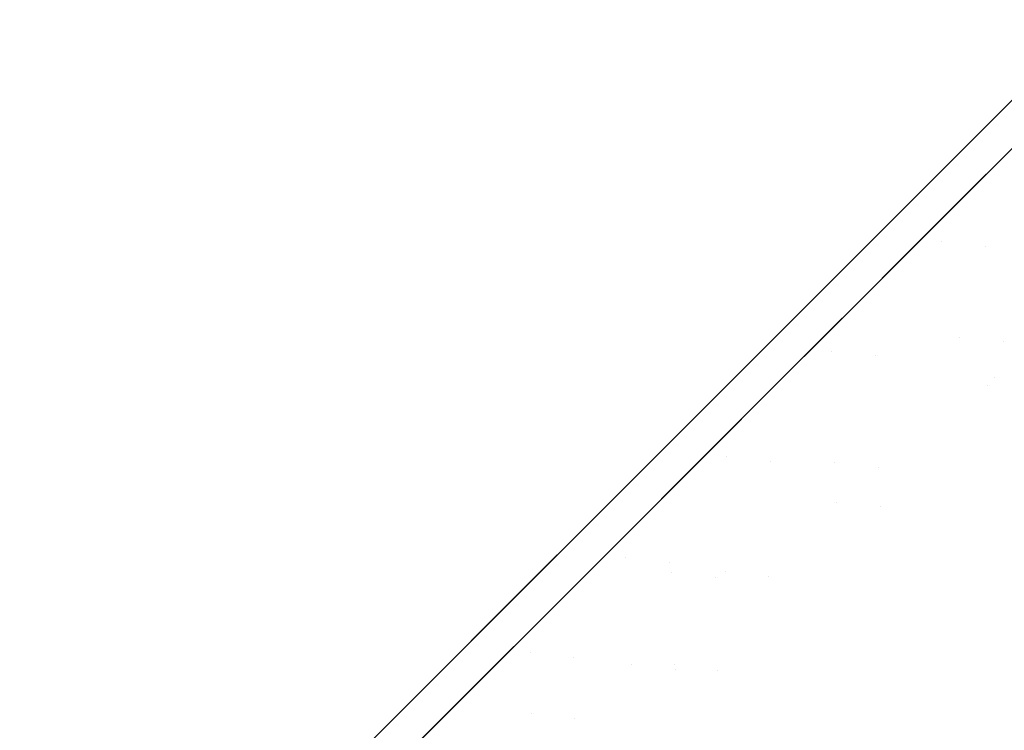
# Model space of a CAD drawing. Header units: centimetres. Extents: x -48.9 to -31, y -8.3 to 9.3.
# Tile 2 of 9: x -46.2 to -42.4, y -4.2 to -1.4. Entities that reach past the tile are written whole.
import ezdxf

# ---------------------------------------------------------------- set-up
doc = ezdxf.new("R2010")
doc.units = ezdxf.units.CM
doc.header["$LTSCALE"] = 2.54
doc.layers.add('Lucido design-1', color=7, linetype='Continuous')

# ---------------------------------------------------------------- blocks, each defined once
blk = doc.blocks.new('Gruppo-1')
at = {"color": 30, "linetype": 'Continuous', "lineweight": 9}
for points, invisible_edges in [([(-40.9209, -1.4423, -557.3845), (-41.019, -1.5405, -557.6383), (-43.2206, -3.5204, -556.2677), (-43.0244, -3.3241, -555.7603)], 15), ([(-42.8529, -3.3431, -555.7521), (-43.0496, -3.5398, -556.2609), (-40.8425, -1.555, -557.6349), (-40.7441, -1.4566, -557.3804)], 15), ([(-40.9209, -1.4423, -557.3845), (-43.0244, -3.3241, -555.7603), (-41.7741, -2.2032, -556.1929)], 11), ([(-41.5995, -2.2194, -556.1858), (-42.8529, -3.3431, -555.7521), (-40.7441, -1.4566, -557.3804)], 11), ([(-43.3749, -3.6746, -556.7691), (-43.2206, -3.5204, -556.2677), (-41.019, -1.5405, -557.6383), (-41.0962, -1.6177, -557.8892)], 15), ([(-40.9199, -1.6324, -557.8863), (-40.8425, -1.555, -557.6349), (-43.0496, -3.5398, -556.2609), (-43.2043, -3.6945, -556.7635)], 15), ([(-41.6126, -1.5432, -550.0828), (-41.9924, -1.923, -550.2727), (-42.6177, -2.3087, -548.8276), (-42.1751, -1.8661, -548.6062)], 15), ([(-42.1751, -1.8661, -569.4143), (-42.6177, -2.3087, -569.1929), (-41.9924, -1.923, -567.7478), (-41.6126, -1.5432, -567.9377)], 15), ([(-42.0015, -1.8815, -548.5802), (-42.4452, -2.3252, -548.8021), (-41.8184, -1.9384, -550.2509), (-41.4376, -1.5577, -550.0605)], 15), ([(-41.4376, -1.5577, -567.96), (-41.8184, -1.9384, -567.7696), (-42.4452, -2.3252, -569.2184), (-42.0015, -1.8815, -569.4403)], 15), ([(-41.0962, -1.6177, -557.8892), (-41.1545, -1.676, -558.1336), (-43.4915, -3.7913, -557.2579), (-43.3749, -3.6746, -556.7691)], 15), ([(-43.2043, -3.6945, -556.7635), (-43.3212, -3.8114, -557.2535), (-40.9784, -1.6909, -558.1314), (-40.9199, -1.6324, -557.8863)], 15), ([(-43.5749, -3.8747, -557.7291), (-43.4915, -3.7913, -557.2579), (-41.1545, -1.676, -558.1336), (-41.1963, -1.7178, -558.3694)], 15), ([(-42.2487, -1.6638, -571.0857), (-42.7672, -2.1823, -570.8676), (-42.1751, -1.8661, -569.4143)], 10), ([(-42.5951, -2.1985, -570.8974), (-42.7672, -2.1823, -570.8676), (-42.2487, -1.6638, -571.0857)], 9), ([(-42.2487, -1.6638, -571.0857), (-42.0752, -1.6786, -571.1158), (-42.5951, -2.1985, -570.8974)], 9), ([(-42.0015, -1.8815, -569.4403), (-42.5951, -2.1985, -570.8974), (-42.0752, -1.6786, -571.1158)], 9), ([(-42.1751, -1.8661, -548.6062), (-42.5248, -1.9399, -547.03), (-42.248, -1.6632, -546.9419)], 9), ([(-42.2112, -1.8146, -546.9445), (-42.248, -1.6632, -546.9419), (-42.5248, -1.9399, -547.03)], 9), ([(-41.1963, -1.7178, -558.3694), (-41.2236, -1.7451, -558.5947), (-43.6296, -3.9293, -558.1795), (-43.5749, -3.8747, -557.7291)], 15), ([(-41.0202, -1.7327, -558.3678), (-40.9784, -1.6909, -558.1314), (-43.3212, -3.8114, -557.2535), (-43.4048, -3.895, -557.7259)], 15), ([(-42.4391, -2.8682, -559.0103), (-43.6296, -3.9293, -558.1795), (-41.2236, -1.7451, -558.5947)], 11), ([(-43.4048, -3.895, -557.7259), (-43.4596, -3.9498, -558.1774), (-41.0476, -1.7601, -558.5936), (-41.0202, -1.7327, -558.3678)], 15), ([(-41.0476, -1.7601, -558.5936), (-43.4596, -3.9498, -558.1774), (-42.2662, -2.8861, -559.0103)], 11), ([(-42.4918, -2.7915, -554.7626), (-42.151, -2.4507, -554.2949), (-41.3004, -1.7295, -555.4724), (-41.556, -1.9851, -555.8234)], 15), ([(-41.556, -1.9851, -562.1971), (-41.3004, -1.7295, -562.5481), (-42.151, -2.4507, -563.7256), (-42.4918, -2.7915, -563.2579)], 15), ([(-41.2236, -1.7451, -558.5947), (-41.2432, -1.7647, -559.0103), (-42.4391, -2.8682, -559.0103)], 11), ([(-42.4097, -2.8388, -559.6336), (-42.4391, -2.8682, -559.0103), (-41.2432, -1.7647, -559.0103), (-41.2236, -1.7451, -559.4259)], 15), ([(-42.3687, -2.7978, -559.9715), (-42.4097, -2.8388, -559.6336), (-41.2236, -1.7451, -559.4259)], 11), ([(-41.7064, -1.8399, -551.9058), (-42.0002, -2.1337, -552.1116), (-42.7115, -2.642, -550.7389), (-42.3592, -2.2898, -550.4922)], 15), ([(-42.3592, -2.2898, -567.5283), (-42.7115, -2.642, -567.2817), (-42.0002, -2.1337, -565.9089), (-41.7064, -1.8399, -566.1147)], 15), ([(-42.5248, -1.9399, -547.03), (-42.594, -2.1974, -547.1257), (-42.2112, -1.8146, -546.9445)], 9), ([(-42.2112, -1.8146, -546.9445), (-42.594, -2.1974, -547.1257), (-42.0015, -1.8815, -548.5802)], 10), ([(-42.1751, -1.8661, -548.6062), (-42.6177, -2.3087, -548.8276), (-43.2721, -2.6873, -547.4035), (-42.7669, -2.1821, -547.1511)], 11), ([(-42.6177, -2.3087, -569.1929), (-42.1751, -1.8661, -569.4143), (-42.7672, -2.1823, -570.8676)], 11), ([(-42.1751, -1.8661, -548.6062), (-42.7669, -2.1821, -547.1511), (-42.5248, -1.9399, -547.03)], 9), ([(-42.5951, -2.1985, -570.8974), (-42.0015, -1.8815, -569.4403), (-42.4452, -2.3252, -569.2184)], 11), ([(-42.4452, -2.3252, -548.8021), (-42.0015, -1.8815, -548.5802), (-42.594, -2.1974, -547.1257)], 11), ([(-42.1861, -2.3062, -550.4709), (-42.5392, -2.6593, -550.7182), (-41.8262, -2.1497, -552.0943), (-41.5316, -1.8552, -551.8881)], 15), ([(-41.5316, -1.8552, -566.1324), (-41.8262, -2.1497, -565.9262), (-42.5392, -2.6593, -567.3024), (-42.1861, -2.3062, -567.5496)], 15), ([(-43.0452, -2.7362, -549.0833), (-42.6177, -2.3087, -548.8276), (-41.9924, -1.923, -550.2727), (-42.3592, -2.2898, -550.4922)], 15), ([(-42.3592, -2.2898, -567.5283), (-41.9924, -1.923, -567.7478), (-42.6177, -2.3087, -569.1929), (-43.0452, -2.7362, -568.9372)], 15), ([(-42.1861, -2.3062, -550.4709), (-41.8184, -1.9384, -550.2509), (-42.4452, -2.3252, -548.8021), (-42.8738, -2.7537, -549.0585)], 15), ([(-42.8738, -2.7537, -568.962), (-42.4452, -2.3252, -569.2184), (-41.8184, -1.9384, -567.7696), (-42.1861, -2.3062, -567.5496)], 15), ([(-42.5248, -1.9399, -547.03), (-42.7669, -2.1821, -547.1511), (-42.594, -2.1974, -547.1257)], 10), ([(-41.556, -1.9851, -555.8234), (-41.7741, -2.2032, -556.1929), (-42.7824, -3.0821, -555.2551), (-42.4918, -2.7915, -554.7626)], 15), ([(-42.4918, -2.7915, -563.2579), (-42.7824, -3.0821, -562.7654), (-41.7741, -2.2032, -561.8276), (-41.556, -1.9851, -562.1971)], 15), ([(-42.319, -2.8092, -554.752), (-42.6103, -3.1005, -555.2457), (-41.5995, -2.2194, -556.1858), (-41.3809, -2.0008, -555.8154)], 15), ([(-41.3809, -2.0008, -562.2051), (-41.5995, -2.2194, -561.8347), (-42.6103, -3.1005, -562.7748), (-42.319, -2.8092, -563.2685)], 15), ([(-41.7604, -2.0601, -553.8653), (-42.151, -2.4507, -554.2949), (-43.0353, -3.1688, -553.1196), (-42.5473, -2.6808, -552.5829)], 15), ([(-42.5473, -2.6808, -565.4376), (-43.0353, -3.1688, -564.9009), (-42.151, -2.4507, -563.7256), (-41.7604, -2.0601, -564.1552)], 15), ([(-41.7604, -2.0601, -553.8653), (-42.5473, -2.6808, -552.5829), (-42.2808, -2.4143, -552.338)], 11), ([(-42.2808, -2.4143, -565.6825), (-42.5473, -2.6808, -565.4376), (-41.7604, -2.0601, -564.1552)], 11), ([(-42.3746, -2.6982, -552.5669), (-42.8638, -3.1874, -553.1049), (-41.9773, -2.4675, -554.2831), (-41.5857, -2.0759, -553.8524)], 15), ([(-41.5857, -2.0759, -564.1681), (-41.9773, -2.4675, -563.7374), (-42.8638, -3.1874, -564.9156), (-42.3746, -2.6982, -565.4536)], 15), ([(-41.5857, -2.0759, -564.1681), (-42.3746, -2.6982, -565.4536), (-42.1075, -2.431, -565.6992)], 11), ([(-42.1075, -2.431, -552.3213), (-42.3746, -2.6982, -552.5669), (-41.5857, -2.0759, -553.8524)], 11), ([(-43.0479, -2.9785, -551.0103), (-42.7115, -2.642, -550.7389), (-42.0002, -2.1337, -552.1116), (-42.2808, -2.4143, -552.338)], 15), ([(-42.2808, -2.4143, -565.6825), (-42.0002, -2.1337, -565.9089), (-42.7115, -2.642, -567.2817), (-43.0479, -2.9785, -567.0102)], 15), ([(-42.1075, -2.431, -552.3213), (-41.8262, -2.1497, -552.0943), (-42.5392, -2.6593, -550.7182), (-42.8765, -2.9966, -550.9903)], 15), ([(-42.8765, -2.9966, -567.0302), (-42.5392, -2.6593, -567.3024), (-41.8262, -2.1497, -565.9262), (-42.1075, -2.431, -565.6992)], 15), ([(-42.7669, -2.1821, -547.1511), (-43.2721, -2.6873, -547.4035), (-43.1033, -2.7067, -547.3669)], 10), ([(-43.1033, -2.7067, -547.3669), (-42.594, -2.1974, -547.1257), (-42.7669, -2.1821, -547.1511)], 10), ([(-42.7672, -2.1823, -570.8676), (-43.0786, -2.4938, -570.7366), (-42.6177, -2.3087, -569.1929)], 10), ([(-42.9038, -2.5072, -570.7677), (-43.0786, -2.4938, -570.7366), (-42.7672, -2.1823, -570.8676)], 9), ([(-42.7672, -2.1823, -570.8676), (-42.5951, -2.1985, -570.8974), (-42.9038, -2.5072, -570.7677)], 9), ([(-42.594, -2.1974, -547.1257), (-43.1033, -2.7067, -547.3669), (-42.4452, -2.3252, -548.8021)], 10), ([(-43.0244, -3.3241, -555.7603), (-42.7824, -3.0821, -555.2551), (-41.7741, -2.2032, -556.1929)], 11), ([(-41.9556, -2.3847, -561.4487), (-41.7741, -2.2032, -561.8276), (-42.7824, -3.0821, -562.7654), (-43.0244, -3.3241, -562.2603)], 15), ([(-42.4452, -2.3252, -569.2184), (-42.9038, -2.5072, -570.7677), (-42.5951, -2.1985, -570.8974)], 9), ([(-41.5995, -2.2194, -556.1858), (-42.6103, -3.1005, -555.2457), (-42.8529, -3.3431, -555.7521)], 11), ([(-42.8529, -3.3431, -562.2684), (-42.6103, -3.1005, -562.7748), (-41.5995, -2.2194, -561.8347), (-41.7815, -2.4014, -561.4547)], 15), ([(-42.3592, -2.2898, -550.4922), (-42.7115, -2.642, -550.7389), (-43.4558, -3.1468, -549.3708), (-43.0452, -2.7362, -549.0833)], 15), ([(-43.0452, -2.7362, -568.9372), (-43.4558, -3.1468, -568.6497), (-42.7115, -2.642, -567.2817), (-42.3592, -2.2898, -567.5283)], 15), ([(-42.8738, -2.7537, -549.0585), (-43.2854, -3.1653, -549.3467), (-42.5392, -2.6593, -550.7182), (-42.1861, -2.3062, -550.4709)], 15), ([(-42.1861, -2.3062, -567.5496), (-42.5392, -2.6593, -567.3024), (-43.2854, -3.1653, -568.6738), (-42.8738, -2.7537, -568.962)], 15), ([(-43.0452, -2.7362, -568.9372), (-42.6177, -2.3087, -569.1929), (-43.2722, -2.6874, -570.6199)], 11), ([(-43.0786, -2.4938, -570.7366), (-43.2722, -2.6874, -570.6199), (-42.6177, -2.3087, -569.1929)], 10), ([(-43.2721, -2.6873, -547.4035), (-42.6177, -2.3087, -548.8276), (-43.0452, -2.7362, -549.0833)], 11), ([(-42.4452, -2.3252, -548.8021), (-43.1033, -2.7067, -547.3669), (-43.2037, -2.8071, -547.4144)], 9), ([(-42.8738, -2.7537, -549.0585), (-42.4452, -2.3252, -548.8021), (-43.2037, -2.8071, -547.4144)], 11), ([(-42.4452, -2.3252, -569.2184), (-43.1013, -2.7047, -570.6487), (-42.9038, -2.5072, -570.7677)], 9), ([(-43.1013, -2.7047, -570.6487), (-42.4452, -2.3252, -569.2184), (-42.8738, -2.7537, -568.962)], 11), ([(-42.2808, -2.4143, -552.338), (-42.5473, -2.6808, -552.5829), (-43.3674, -3.2979, -551.304), (-43.0479, -2.9785, -551.0103)], 15), ([(-43.0479, -2.9785, -567.0102), (-43.3674, -3.2979, -566.7165), (-42.5473, -2.6808, -565.4376), (-42.2808, -2.4143, -565.6825)], 15), ([(-43.0244, -3.3241, -562.2603), (-43.2206, -3.5204, -561.7528), (-42.1029, -2.532, -561.0679), (-41.9556, -2.3847, -561.4487)], 15), ([(-41.7815, -2.4014, -561.4547), (-41.9291, -2.549, -561.073), (-43.0496, -3.5398, -561.7596), (-42.8529, -3.3431, -562.2684)], 15), ([(-43.461, -3.5945, -553.7039), (-43.0353, -3.1688, -553.1196), (-42.151, -2.4507, -554.2949), (-42.4918, -2.7915, -554.7626)], 15), ([(-42.4918, -2.7915, -563.2579), (-42.151, -2.4507, -563.7256), (-43.0353, -3.1688, -564.9009), (-43.461, -3.5945, -564.3166)], 15), ([(-42.8765, -2.9966, -550.9903), (-43.1968, -3.3169, -551.2847), (-42.3746, -2.6982, -552.5669), (-42.1075, -2.431, -552.3213)], 15), ([(-42.1075, -2.431, -565.6992), (-42.3746, -2.6982, -565.4536), (-43.1968, -3.3169, -566.7358), (-42.8765, -2.9966, -567.0302)], 15), ([(-42.319, -2.8092, -554.752), (-41.9773, -2.4675, -554.2831), (-42.8638, -3.1874, -553.1049), (-43.2906, -3.6142, -553.6907)], 15), ([(-43.2906, -3.6142, -564.3299), (-42.8638, -3.1874, -564.9156), (-41.9773, -2.4675, -563.7374), (-42.319, -2.8092, -563.2685)], 15), ([(-43.1013, -2.7047, -570.6487), (-43.2722, -2.6874, -570.6199), (-43.0786, -2.4938, -570.7366)], 9), ([(-43.0786, -2.4938, -570.7366), (-42.9038, -2.5072, -570.7677), (-43.1013, -2.7047, -570.6487)], 9), ([(-42.2186, -2.6477, -560.6917), (-42.1029, -2.532, -561.0679), (-43.2206, -3.5204, -561.7528), (-43.3749, -3.6746, -561.2514)], 15), ([(-43.2043, -3.6945, -561.257), (-43.0496, -3.5398, -561.7596), (-41.9291, -2.549, -561.073), (-42.0451, -2.665, -560.6959)], 15), ([(-43.8478, -3.5388, -549.6872), (-43.4558, -3.1468, -549.3708), (-42.7115, -2.642, -550.7389), (-43.0479, -2.9785, -551.0103)], 15), ([(-43.0479, -2.9785, -567.0102), (-42.7115, -2.642, -567.2817), (-43.4558, -3.1468, -568.6497), (-43.8478, -3.5388, -568.3334)], 15), ([(-43.3749, -3.6746, -561.2514), (-43.4915, -3.7913, -560.7627), (-42.3061, -2.7352, -560.325), (-42.2186, -2.6477, -560.6917)], 15), ([(-43.2722, -2.6874, -570.6199), (-43.7595, -3.1746, -570.3259), (-43.0452, -2.7362, -568.9372)], 10), ([(-43.5899, -3.1933, -570.3544), (-43.7595, -3.1746, -570.3259), (-43.2722, -2.6874, -570.6199)], 9), ([(-42.8765, -2.9966, -550.9903), (-42.5392, -2.6593, -550.7182), (-43.2854, -3.1653, -549.3467), (-43.6784, -3.5583, -549.6638)], 15), ([(-43.6784, -3.5583, -568.3567), (-43.2854, -3.1653, -568.6738), (-42.5392, -2.6593, -567.3024), (-42.8765, -2.9966, -567.0302)], 15), ([(-42.5473, -2.6808, -565.4376), (-43.3674, -3.2979, -566.7165), (-43.6691, -3.5997, -566.4032)], 11), ([(-43.6691, -3.5997, -566.4032), (-43.0353, -3.1688, -564.9009), (-42.5473, -2.6808, -565.4376)], 11), ([(-42.5473, -2.6808, -552.5829), (-43.0353, -3.1688, -553.1196), (-43.6691, -3.5997, -551.6173)], 11), ([(-43.6691, -3.5997, -551.6173), (-43.3674, -3.2979, -551.304), (-42.5473, -2.6808, -552.5829)], 11), ([(-43.2722, -2.6874, -570.6199), (-43.1013, -2.7047, -570.6487), (-43.5899, -3.1933, -570.3544)], 9), ([(-43.0452, -2.7362, -549.0833), (-43.5111, -2.9262, -547.523), (-43.2721, -2.6873, -547.4035)], 9), ([(-43.2037, -2.8071, -547.4144), (-43.2721, -2.6873, -547.4035), (-43.5111, -2.9262, -547.523)], 9), ([(-42.0451, -2.665, -560.6959), (-42.1328, -2.7527, -560.3283), (-43.3212, -3.8114, -560.767), (-43.2043, -3.6945, -561.257)], 15), ([(-43.2037, -2.8071, -547.4144), (-43.1033, -2.7067, -547.3669), (-43.2721, -2.6873, -547.4035)], 10), ([(-42.8738, -2.7537, -568.962), (-43.5899, -3.1933, -570.3544), (-43.1013, -2.7047, -570.6487)], 9), ([(-42.3746, -2.6982, -565.4536), (-42.8638, -3.1874, -564.9156), (-43.4993, -3.6193, -566.4217)], 11), ([(-42.3746, -2.6982, -552.5669), (-43.1968, -3.3169, -551.2847), (-43.4993, -3.6193, -551.5988)], 11), ([(-43.4993, -3.6193, -551.5988), (-42.8638, -3.1874, -553.1049), (-42.3746, -2.6982, -552.5669)], 11), ([(-43.4993, -3.6193, -566.4217), (-43.1968, -3.3169, -566.7358), (-42.3746, -2.6982, -565.4536)], 11), ([(-43.4558, -3.1468, -568.6497), (-43.0452, -2.7362, -568.9372), (-43.7595, -3.1746, -570.3259)], 11), ([(-43.0452, -2.7362, -549.0833), (-43.7584, -3.1736, -547.6956), (-43.5111, -2.9262, -547.523)], 9), ([(-43.7584, -3.1736, -547.6956), (-43.0452, -2.7362, -549.0833), (-43.4558, -3.1468, -549.3708)], 11), ([(-43.5899, -3.1933, -570.3544), (-42.8738, -2.7537, -568.962), (-43.2854, -3.1653, -568.6738)], 11), ([(-43.2037, -2.8071, -547.4144), (-43.5877, -3.1911, -547.6712), (-42.8738, -2.7537, -549.0585)], 10), ([(-43.2854, -3.1653, -549.3467), (-42.8738, -2.7537, -549.0585), (-43.5877, -3.1911, -547.6712)], 11), ([(-42.3687, -2.7978, -559.9715), (-42.3061, -2.7352, -560.325), (-43.4915, -3.7913, -560.7627), (-43.5749, -3.8747, -560.2914)], 15), ([(-43.4048, -3.895, -560.2946), (-43.3212, -3.8114, -560.767), (-42.1328, -2.7527, -560.3283), (-42.1956, -2.8155, -559.9739)], 15), ([(-42.4918, -2.7915, -554.7626), (-42.7824, -3.0821, -555.2551), (-43.824, -3.9576, -554.3192), (-43.461, -3.5945, -553.7039)], 15), ([(-43.461, -3.5945, -564.3166), (-43.824, -3.9576, -563.7014), (-42.7824, -3.0821, -562.7654), (-42.4918, -2.7915, -563.2579)], 15), ([(-43.5749, -3.8747, -560.2914), (-43.6296, -3.9293, -559.841), (-42.4097, -2.8388, -559.6336), (-42.3687, -2.7978, -559.9715)], 15), ([(-42.4097, -2.8388, -559.6336), (-43.6296, -3.9293, -559.841), (-43.6596, -3.9593, -559.4136)], 11), ([(-43.6596, -3.9593, -559.4136), (-42.4391, -2.8682, -559.0103), (-42.4097, -2.8388, -559.6336)], 11), ([(-43.2906, -3.6142, -553.6907), (-43.6546, -3.9781, -554.3074), (-42.6103, -3.1005, -555.2457), (-42.319, -2.8092, -554.752)], 15), ([(-42.319, -2.8092, -563.2685), (-42.6103, -3.1005, -562.7748), (-43.6546, -3.9781, -563.7131), (-43.2906, -3.6142, -564.3299)], 15), ([(-43.5111, -2.9262, -547.523), (-43.5877, -3.1911, -547.6712), (-43.2037, -2.8071, -547.4144)], 9), ([(-42.1956, -2.8155, -559.9739), (-42.2367, -2.8566, -559.6351), (-43.4596, -3.9498, -559.8431), (-43.4048, -3.895, -560.2946)], 15), ([(-42.4391, -2.8682, -559.0103), (-43.6688, -3.9685, -559.0103), (-43.6596, -3.9593, -558.6069)], 11), ([(-43.6596, -3.9593, -559.4136), (-43.6688, -3.9685, -559.0103), (-42.4391, -2.8682, -559.0103)], 11), ([(-43.6596, -3.9593, -558.6069), (-43.6296, -3.9293, -558.1795), (-42.4391, -2.8682, -559.0103)], 11), ([(-42.2367, -2.8566, -559.6351), (-42.2662, -2.8861, -559.0103), (-43.4897, -3.9799, -559.4146)], 11), ([(-43.4897, -3.9799, -559.4146), (-43.4596, -3.9498, -559.8431), (-42.2367, -2.8566, -559.6351)], 11), ([(-42.2662, -2.8861, -559.0103), (-43.4989, -3.9891, -559.0103), (-43.4897, -3.9799, -559.4146)], 11), ([(-43.4897, -3.9799, -558.6059), (-43.4989, -3.9891, -559.0103), (-42.2662, -2.8861, -559.0103)], 11), ([(-42.2662, -2.8861, -559.0103), (-43.4596, -3.9498, -558.1774), (-43.4897, -3.9799, -558.6059)], 11), ([(-43.5111, -2.9262, -547.523), (-43.7584, -3.1736, -547.6956), (-43.5877, -3.1911, -547.6712)], 10), ([(-43.0479, -2.9785, -551.0103), (-43.3674, -3.2979, -551.304), (-44.2202, -3.9112, -550.0294), (-43.8478, -3.5388, -549.6872)], 15), ([(-43.8478, -3.5388, -568.3334), (-44.2202, -3.9112, -567.9911), (-43.3674, -3.2979, -566.7165), (-43.0479, -2.9785, -567.0102)], 15), ([(-43.6784, -3.5583, -549.6638), (-44.0517, -3.9316, -550.007), (-43.1968, -3.3169, -551.2847), (-42.8765, -2.9966, -550.9903)], 15), ([(-42.8765, -2.9966, -567.0302), (-43.1968, -3.3169, -566.7358), (-44.0517, -3.9316, -568.0136), (-43.6784, -3.5583, -568.3567)], 15), ([(-44.1263, -4.2598, -554.9502), (-43.824, -3.9576, -554.3192), (-42.7824, -3.0821, -555.2551), (-43.0244, -3.3241, -555.7603)], 15), ([(-42.8529, -3.3431, -555.7521), (-42.6103, -3.1005, -555.2457), (-43.6546, -3.9781, -554.3074), (-43.9576, -4.2812, -554.9401)], 15), ([(-43.0244, -3.3241, -562.2603), (-42.7824, -3.0821, -562.7654), (-43.824, -3.9576, -563.7014)], 11), ([(-43.6546, -3.9781, -563.7131), (-42.6103, -3.1005, -562.7748), (-42.8529, -3.3431, -562.2684)], 11), ([(-43.4558, -3.1468, -549.3708), (-44.2273, -3.6425, -548.0229), (-43.7584, -3.1736, -547.6956)], 9), ([(-44.2273, -3.6425, -548.0229), (-43.4558, -3.1468, -549.3708), (-43.8478, -3.5388, -549.6872)], 11), ([(-43.8478, -3.5388, -568.3334), (-43.4558, -3.1468, -568.6497), (-44.227, -3.6422, -569.9989)], 11), ([(-44.0019, -3.4171, -570.1797), (-44.227, -3.6422, -569.9989), (-43.4558, -3.1468, -568.6497)], 10), ([(-43.7595, -3.1746, -570.3259), (-44.0019, -3.4171, -570.1797), (-43.4558, -3.1468, -568.6497)], 10), ([(-43.7584, -3.1736, -547.6956), (-44.2273, -3.6425, -548.0229), (-44.0616, -3.665, -547.9879)], 10), ([(-43.0353, -3.1688, -564.9009), (-43.9525, -3.883, -566.0731), (-44.2172, -4.1477, -565.7286)], 11), ([(-44.2172, -4.1477, -565.7286), (-43.461, -3.5945, -564.3166), (-43.0353, -3.1688, -564.9009)], 11), ([(-43.0353, -3.1688, -553.1196), (-43.461, -3.5945, -553.7039), (-44.2172, -4.1477, -552.2919)], 11), ([(-44.2172, -4.1477, -552.2919), (-43.9525, -3.883, -551.9475), (-43.0353, -3.1688, -553.1196)], 11), ([(-43.2854, -3.1653, -549.3467), (-44.0616, -3.665, -547.9879), (-44.155, -3.7584, -548.0504)], 9), ([(-43.6784, -3.5583, -549.6638), (-43.2854, -3.1653, -549.3467), (-44.155, -3.7584, -548.0504)], 11), ([(-43.5877, -3.1911, -547.6712), (-44.0616, -3.665, -547.9879), (-43.2854, -3.1653, -549.3467)], 10), ([(-44.0616, -3.665, -547.9879), (-43.5877, -3.1911, -547.6712), (-43.7584, -3.1736, -547.6956)], 10), ([(-43.2854, -3.1653, -568.6738), (-44.0585, -3.6619, -570.0262), (-43.8284, -3.4318, -570.2107)], 9), ([(-44.0585, -3.6619, -570.0262), (-43.2854, -3.1653, -568.6738), (-43.6784, -3.5583, -568.3567)], 11), ([(-42.8638, -3.1874, -564.9156), (-43.2906, -3.6142, -564.3299), (-44.0487, -4.1687, -565.7454)], 11), ([(-42.8638, -3.1874, -553.1049), (-43.7834, -3.9034, -551.9298), (-44.0487, -4.1687, -552.2751)], 11), ([(-44.0487, -4.1687, -552.2751), (-43.2906, -3.6142, -553.6907), (-42.8638, -3.1874, -553.1049)], 11), ([(-44.0487, -4.1687, -565.7454), (-43.7834, -3.9034, -566.0907), (-42.8638, -3.1874, -564.9156)], 11), ([(-43.8284, -3.4318, -570.2107), (-44.0019, -3.4171, -570.1797), (-43.7595, -3.1746, -570.3259)], 9), ([(-43.0353, -3.1688, -553.1196), (-43.9525, -3.883, -551.9475), (-43.6691, -3.5997, -551.6173)], 11), ([(-43.6691, -3.5997, -566.4032), (-43.9525, -3.883, -566.0731), (-43.0353, -3.1688, -564.9009)], 11), ([(-43.2854, -3.1653, -568.6738), (-43.8284, -3.4318, -570.2107), (-43.5899, -3.1933, -570.3544)], 9), ([(-43.7595, -3.1746, -570.3259), (-43.5899, -3.1933, -570.3544), (-43.8284, -3.4318, -570.2107)], 9), ([(-42.8638, -3.1874, -564.9156), (-43.7834, -3.9034, -566.0907), (-43.4993, -3.6193, -566.4217)], 11), ([(-43.4993, -3.6193, -551.5988), (-43.7834, -3.9034, -551.9298), (-42.8638, -3.1874, -553.1049)], 11), ([(-44.5718, -4.2628, -550.3945), (-44.2202, -3.9112, -550.0294), (-43.3674, -3.2979, -551.304), (-43.6691, -3.5997, -551.6173)], 15), ([(-43.6691, -3.5997, -566.4032), (-43.3674, -3.2979, -566.7165), (-44.2202, -3.9112, -567.9911), (-44.5718, -4.2628, -567.626)], 15), ([(-45.2607, -5.1912, -563.8782), (-45.5546, -5.4851, -563.1181), (-43.2206, -3.5204, -561.7528), (-43.0244, -3.3241, -562.2603)], 15), ([(-43.824, -3.9576, -563.7014), (-45.2607, -5.1912, -563.8782), (-43.0244, -3.3241, -562.2603)], 11), ([(-43.4993, -3.6193, -551.5988), (-43.1968, -3.3169, -551.2847), (-44.0517, -3.9316, -550.007), (-44.4042, -4.2841, -550.373)], 15), ([(-44.4042, -4.2841, -567.6476), (-44.0517, -3.9316, -568.0136), (-43.1968, -3.3169, -566.7358), (-43.4993, -3.6193, -566.4217)], 15), ([(-43.0244, -3.3241, -555.7603), (-43.2206, -3.5204, -556.2677), (-44.3715, -4.505, -555.5842), (-44.1263, -4.2598, -554.9502)], 15), ([(-42.8529, -3.3431, -562.2684), (-43.0496, -3.5398, -561.7596), (-45.3895, -5.5095, -563.1284), (-45.0948, -5.2149, -563.8904)], 15), ([(-42.8529, -3.3431, -562.2684), (-45.0948, -5.2149, -563.8904), (-43.6546, -3.9781, -563.7131)], 11), ([(-43.9576, -4.2812, -554.9401), (-44.2034, -4.5269, -555.5756), (-43.0496, -3.5398, -556.2609), (-42.8529, -3.3431, -555.7521)], 15), ([(-44.0585, -3.6619, -570.0262), (-44.227, -3.6422, -569.9989), (-44.0019, -3.4171, -570.1797)], 9), ([(-44.0019, -3.4171, -570.1797), (-43.8284, -3.4318, -570.2107), (-44.0585, -3.6619, -570.0262)], 9), ([(-43.3749, -3.6746, -561.2514), (-43.2206, -3.5204, -561.7528), (-45.5546, -5.4851, -563.1181), (-45.7857, -5.7162, -562.3671)], 15), ([(-44.5642, -4.6977, -556.2105), (-44.3715, -4.505, -555.5842), (-43.2206, -3.5204, -556.2677), (-43.3749, -3.6746, -556.7691)], 15), ([(-45.6211, -5.7412, -562.3755), (-45.3895, -5.5095, -563.1284), (-43.0496, -3.5398, -561.7596), (-43.2043, -3.6945, -561.257)], 15), ([(-44.2202, -3.9112, -567.9911), (-43.8478, -3.5388, -568.3334), (-44.6751, -4.0902, -569.6391)], 11), ([(-44.227, -3.6422, -569.9989), (-44.6751, -4.0902, -569.6391), (-43.8478, -3.5388, -568.3334)], 10), ([(-43.8478, -3.5388, -549.6872), (-44.6734, -4.0886, -548.3834), (-44.4543, -3.8695, -548.1814)], 9), ([(-44.6734, -4.0886, -548.3834), (-43.8478, -3.5388, -549.6872), (-44.2202, -3.9112, -550.0294)], 11), ([(-43.6784, -3.5583, -568.3567), (-44.5078, -4.1112, -569.666), (-44.0585, -3.6619, -570.0262)], 9), ([(-44.5078, -4.1112, -569.666), (-43.6784, -3.5583, -568.3567), (-44.0517, -3.9316, -568.0136)], 11), ([(-44.155, -3.7584, -548.0504), (-44.5045, -4.1079, -548.3609), (-43.6784, -3.5583, -549.6638)], 10), ([(-44.0517, -3.9316, -550.007), (-43.6784, -3.5583, -549.6638), (-44.5045, -4.1079, -548.3609)], 11), ([(-43.8478, -3.5388, -549.6872), (-44.4543, -3.8695, -548.1814), (-44.2273, -3.6425, -548.0229)], 9), ([(-43.2043, -3.6945, -556.7635), (-43.0496, -3.5398, -556.2609), (-44.2034, -4.5269, -555.5756), (-44.3966, -4.7201, -556.2035)], 15), ([(-43.6691, -3.5997, -551.6173), (-43.9525, -3.883, -551.9475), (-44.902, -4.593, -550.7793), (-44.5718, -4.2628, -550.3945)], 15), ([(-44.5718, -4.2628, -567.626), (-44.902, -4.593, -567.2412), (-43.9525, -3.883, -566.0731), (-43.6691, -3.5997, -566.4032)], 15), ([(-43.461, -3.5945, -553.7039), (-43.824, -3.9576, -554.3192), (-44.8982, -4.8288, -553.3857), (-44.4629, -4.3935, -552.6481)], 15), ([(-44.4629, -4.3935, -565.3725), (-44.8982, -4.8288, -564.6348), (-43.824, -3.9576, -563.7014), (-43.461, -3.5945, -564.3166)], 15), ([(-43.461, -3.5945, -553.7039), (-44.4629, -4.3935, -552.6481), (-44.2172, -4.1477, -552.2919)], 11), ([(-44.2172, -4.1477, -565.7286), (-44.4629, -4.3935, -565.3725), (-43.461, -3.5945, -564.3166)], 11), ([(-44.4042, -4.2841, -550.373), (-44.7352, -4.6152, -550.7587), (-43.7834, -3.9034, -551.9298), (-43.4993, -3.6193, -551.5988)], 15), ([(-43.4993, -3.6193, -566.4217), (-43.7834, -3.9034, -566.0907), (-44.7352, -4.6152, -567.2618), (-44.4042, -4.2841, -567.6476)], 15), ([(-44.2951, -4.4151, -552.6322), (-44.7314, -4.8515, -553.3716), (-43.6546, -3.9781, -554.3074), (-43.2906, -3.6142, -553.6907)], 15), ([(-43.2906, -3.6142, -564.3299), (-43.6546, -3.9781, -563.7131), (-44.7314, -4.8515, -564.6489), (-44.2951, -4.4151, -565.3884)], 15), ([(-44.5078, -4.1112, -569.666), (-44.6751, -4.0902, -569.6391), (-44.227, -3.6422, -569.9989)], 9), ([(-44.227, -3.6422, -569.9989), (-44.0585, -3.6619, -570.0262), (-44.5078, -4.1112, -569.666)], 9), ([(-44.155, -3.7584, -548.0504), (-44.2273, -3.6425, -548.0229), (-44.4543, -3.8695, -548.1814)], 9), ([(-43.2906, -3.6142, -564.3299), (-44.2951, -4.4151, -565.3884), (-44.0487, -4.1687, -565.7454)], 11), ([(-44.0487, -4.1687, -552.2751), (-44.2951, -4.4151, -552.6322), (-43.2906, -3.6142, -553.6907)], 11), ([(-44.155, -3.7584, -548.0504), (-44.0616, -3.665, -547.9879), (-44.2273, -3.6425, -548.0229)], 10), ([(-45.7857, -5.7162, -562.3671), (-45.9604, -5.8909, -561.6351), (-43.4915, -3.7913, -560.7627), (-43.3749, -3.6746, -561.2514)], 15), ([(-43.3749, -3.6746, -556.7691), (-43.4915, -3.7913, -557.2579), (-44.7099, -4.8434, -556.8211), (-44.5642, -4.6977, -556.2105)], 15), ([(-43.2043, -3.6945, -561.257), (-43.3212, -3.8114, -560.767), (-45.7962, -5.9163, -561.6416), (-45.6211, -5.7412, -562.3755)], 15), ([(-44.3966, -4.7201, -556.2035), (-44.5426, -4.8662, -556.8156), (-43.3212, -3.8114, -557.2535), (-43.2043, -3.6945, -556.7635)], 15), ([(-44.4543, -3.8695, -548.1814), (-44.5045, -4.1079, -548.3609), (-44.155, -3.7584, -548.0504)], 9), ([(-43.5749, -3.8747, -560.2914), (-43.4915, -3.7913, -560.7627), (-45.9604, -5.8909, -561.6351), (-46.0853, -6.0159, -560.9292)], 15), ([(-44.8141, -4.9476, -557.4098), (-44.7099, -4.8434, -556.8211), (-43.4915, -3.7913, -557.2579), (-43.5749, -3.8747, -557.7291)], 15), ([(-45.9215, -6.0416, -560.934), (-45.7962, -5.9163, -561.6416), (-43.3212, -3.8114, -560.767), (-43.4048, -3.895, -560.2946)], 15), ([(-43.4048, -3.895, -557.7259), (-43.3212, -3.8114, -557.2535), (-44.5426, -4.8662, -556.8156), (-44.6471, -4.9707, -557.4058)], 15), ([(-46.0853, -6.0159, -560.9292), (-46.1671, -6.0977, -560.2546), (-43.6296, -3.9293, -559.841), (-43.5749, -3.8747, -560.2914)], 15), ([(-43.5749, -3.8747, -557.7291), (-43.6296, -3.9293, -558.1795), (-44.8824, -5.0159, -557.9724), (-44.8141, -4.9476, -557.4098)], 15), ([(-44.4543, -3.8695, -548.1814), (-44.6734, -4.0886, -548.3834), (-44.5045, -4.1079, -548.3609)], 10), ([(-43.4048, -3.895, -560.2946), (-43.4596, -3.9498, -559.8431), (-46.0035, -6.1236, -560.2577), (-45.9215, -6.0416, -560.934)], 15), ([(-45.2104, -4.9014, -551.1807), (-44.902, -4.593, -550.7793), (-43.9525, -3.883, -551.9475), (-44.2172, -4.1477, -552.2919)], 15), ([(-44.2172, -4.1477, -565.7286), (-43.9525, -3.883, -566.0731), (-44.902, -4.593, -567.2412), (-45.2104, -4.9014, -566.8398)], 15), ([(-44.5718, -4.2628, -567.626), (-44.2202, -3.9112, -567.9911), (-45.0981, -4.5133, -569.2475)], 11), ([(-44.8675, -4.2826, -569.4846), (-45.0981, -4.5133, -569.2475), (-44.2202, -3.9112, -567.9911)], 10), ([(-44.2202, -3.9112, -550.0294), (-45.0979, -4.5131, -548.775), (-44.6734, -4.0886, -548.3834)], 9), ([(-45.0979, -4.5131, -548.775), (-44.2202, -3.9112, -550.0294), (-44.5718, -4.2628, -550.3945)], 11), ([(-44.0487, -4.1687, -552.2751), (-43.7834, -3.9034, -551.9298), (-44.7352, -4.6152, -550.7587), (-45.0444, -4.9244, -551.1611)], 15), ([(-45.0444, -4.9244, -566.8594), (-44.7352, -4.6152, -567.2618), (-43.7834, -3.9034, -566.0907), (-44.0487, -4.1687, -565.7454)], 15), ([(-44.6751, -4.0902, -569.6391), (-44.8675, -4.2826, -569.4846), (-44.2202, -3.9112, -567.9911)], 10), ([(-44.6471, -4.9707, -557.4058), (-44.7155, -5.0391, -557.9698), (-43.4596, -3.9498, -558.1774), (-43.4048, -3.895, -557.7259)], 15), ([(-43.6596, -3.9593, -559.4136), (-43.6296, -3.9293, -559.841), (-46.1671, -6.0977, -560.2546), (-46.2121, -6.1426, -559.6144)], 15), ([(-46.0486, -6.1687, -559.6159), (-46.0035, -6.1236, -560.2577), (-43.4596, -3.9498, -559.8431), (-43.4897, -3.9799, -559.4146)], 15), ([(-44.4042, -4.2841, -550.373), (-44.0517, -3.9316, -550.007), (-44.9347, -4.5381, -548.743)], 11), ([(-44.5045, -4.1079, -548.3609), (-44.9347, -4.5381, -548.743), (-44.0517, -3.9316, -550.007)], 10), ([(-44.0517, -3.9316, -568.0136), (-44.9318, -4.5352, -569.2729), (-44.6955, -4.2989, -569.5155)], 9), ([(-44.9318, -4.5352, -569.2729), (-44.0517, -3.9316, -568.0136), (-44.4042, -4.2841, -567.6476)], 11), ([(-44.9199, -5.0534, -558.5064), (-44.8824, -5.0159, -557.9724), (-43.6296, -3.9293, -558.1795), (-43.6596, -3.9593, -558.6069)], 15), ([(-43.4897, -3.9799, -558.6059), (-43.4596, -3.9498, -558.1774), (-44.7155, -5.0391, -557.9698), (-44.7531, -5.0767, -558.5051)], 15), ([(-44.0517, -3.9316, -568.0136), (-44.6955, -4.2989, -569.5155), (-44.5078, -4.1112, -569.666)], 9), ([(-43.6596, -3.9593, -559.4136), (-46.2121, -6.1426, -559.6144), (-44.9314, -5.0649, -559.0103)], 11), ([(-44.7647, -5.0882, -559.0103), (-46.0486, -6.1687, -559.6159), (-43.4897, -3.9799, -559.4146)], 11), ([(-45.2607, -5.1912, -554.1423), (-44.8982, -4.8288, -553.3857), (-43.824, -3.9576, -554.3192), (-44.1263, -4.2598, -554.9502)], 15), ([(-43.824, -3.9576, -563.7014), (-44.8982, -4.8288, -564.6348), (-45.2607, -5.1912, -563.8782)], 11), ([(-45.0948, -5.2149, -563.8904), (-44.7314, -4.8515, -564.6489), (-43.6546, -3.9781, -563.7131)], 11), ([(-43.9576, -4.2812, -554.9401), (-43.6546, -3.9781, -554.3074), (-44.7314, -4.8515, -553.3716), (-45.0948, -5.2149, -554.1302)], 15), ([(-43.6596, -3.9593, -558.6069), (-43.6688, -3.9685, -559.0103), (-44.9314, -5.0649, -559.0103), (-44.9199, -5.0534, -558.5064)], 15), ([(-44.9314, -5.0649, -559.0103), (-43.6688, -3.9685, -559.0103), (-43.6596, -3.9593, -559.4136)], 11), ([(-43.4897, -3.9799, -559.4146), (-43.4989, -3.9891, -559.0103), (-44.7647, -5.0882, -559.0103)], 11), ([(-44.7531, -5.0767, -558.5051), (-44.7647, -5.0882, -559.0103), (-43.4989, -3.9891, -559.0103), (-43.4897, -3.9799, -558.6059)], 15), ([(-44.6734, -4.0886, -548.3834), (-45.0979, -4.5131, -548.775), (-44.9347, -4.5381, -548.743)], 10), ([(-44.9347, -4.5381, -548.743), (-44.5045, -4.1079, -548.3609), (-44.6734, -4.0886, -548.3834)], 10), ([(-44.6955, -4.2989, -569.5155), (-44.8675, -4.2826, -569.4846), (-44.6751, -4.0902, -569.6391)], 9), ([(-44.6751, -4.0902, -569.6391), (-44.5078, -4.1112, -569.666), (-44.6955, -4.2989, -569.5155)], 9), ([(-44.2172, -4.1477, -552.2919), (-44.4629, -4.3935, -552.6481), (-45.4969, -5.1879, -551.5958), (-45.2104, -4.9014, -551.1807)], 15), ([(-45.2104, -4.9014, -566.8398), (-45.4969, -5.1879, -566.4248), (-44.4629, -4.3935, -565.3725), (-44.2172, -4.1477, -565.7286)], 15), ([(-45.0444, -4.9244, -551.1611), (-45.3316, -5.2115, -551.5772), (-44.2951, -4.4151, -552.6322), (-44.0487, -4.1687, -552.2751)], 15), ([(-44.0487, -4.1687, -565.7454), (-44.2951, -4.4151, -565.3884), (-45.3316, -5.2115, -566.4433), (-45.0444, -4.9244, -566.8594)], 15)]:
    blk.add_3dface(points, dxfattribs=dict(at, invisible_edges=invisible_edges))
blk = doc.blocks.new('Gruppo-2-1')
at = {"color": 7}
blk.add_blockref('Gruppo-1', (0, 0), dxfattribs=at)
blk = doc.blocks.new('Gruppo-4-1')
at = {"color": 7}
blk.add_blockref('Gruppo-2-1', (0, 0), dxfattribs=at)

msp = doc.modelspace()

# ---------------------------------------------------------------- block references
at = {"layer": 'Lucido design-1', "color": 7}
msp.add_blockref('Gruppo-4-1', (0, 0), dxfattribs=at)

doc.saveas('drawing.dxf')
